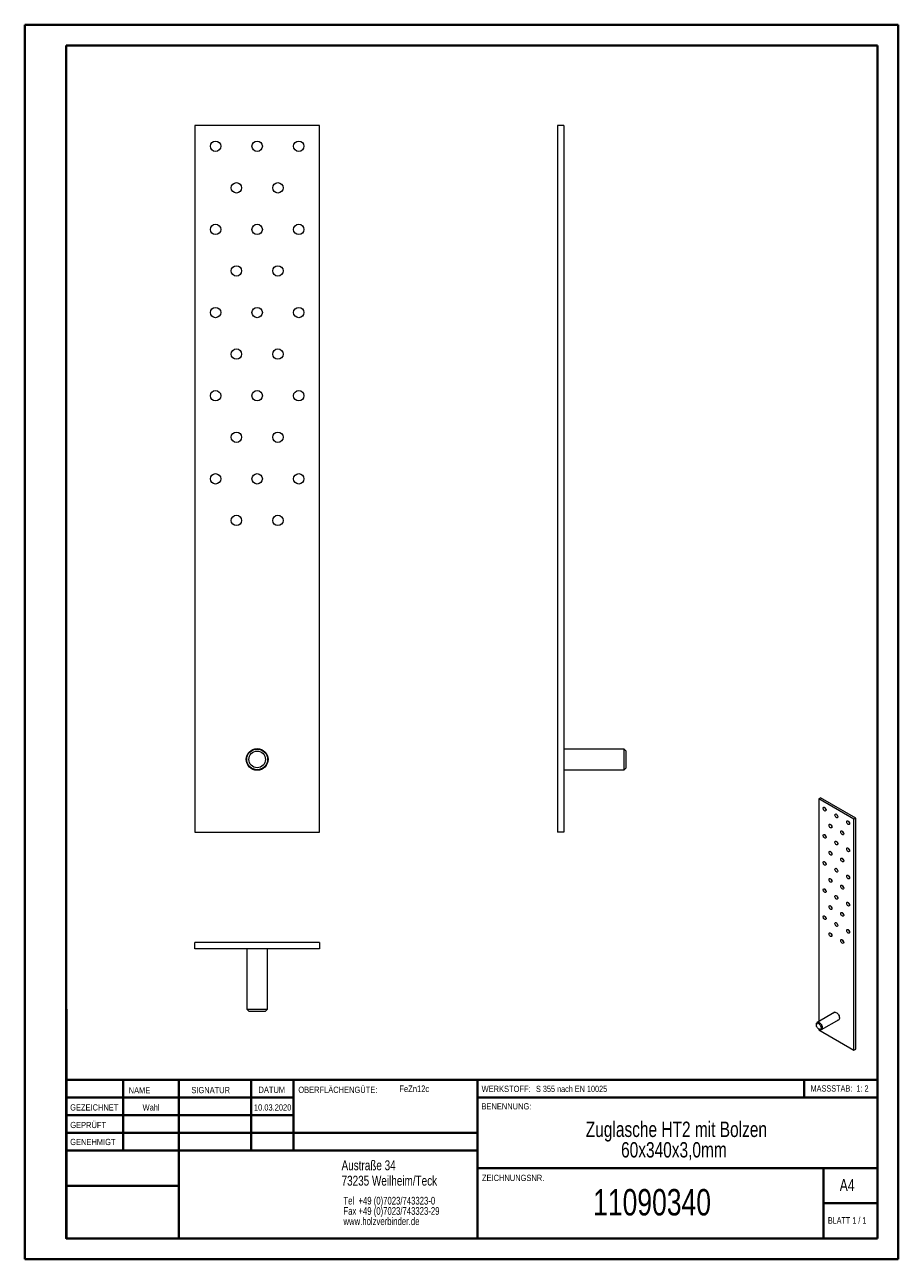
# Model space of a CAD drawing. Header units: millimetres. Extents: x 0 to 210, y 0 to 297.
import ezdxf

# ---------------------------------------------------------------- set-up
doc = ezdxf.new("R2010")
doc.units = ezdxf.units.MM
doc.styles.add('SLDTEXTSTYLE0', font='TXT', dxfattribs={"width": 0.75})
doc.styles.add('SLDTEXTSTYLE1', font='TXT', dxfattribs={"width": 0.681818})
doc.styles.add('SLDTEXTSTYLE2', font='TXT', dxfattribs={"width": 0.7})
doc.styles.add('SLDTEXTSTYLE3', font='TXT', dxfattribs={"width": 0.697368})

# ---------------------------------------------------------------- blocks, each defined once
blk = doc.blocks.new('SW_NOTE_0')
at = {"color": 0, "linetype": 'Continuous', "lineweight": 0, "char_height": 1.8521, "attachment_point": 1, "style": 'SLDTEXTSTYLE0'}
for s, insert in [('Tel  +49 (0)7023/743323-0', (0, 2.39)), ('Fax +49 (0)7023/743323-29', (0, -0.08)), ('www.holzverbinder.de', (0, -2.55))]:
    blk.add_mtext(s, dxfattribs=dict(at, insert=insert))
blk = doc.blocks.new('SW_NOTE_1')
at = {"color": 0, "linetype": 'Continuous', "lineweight": 0, "char_height": 3.7042, "attachment_point": 2, "style": 'SLDTEXTSTYLE0'}
for s, insert in [('Zuglasche HT2 mit Bolzen', (29.4, 4.77)), ('60x340x3,0mm', (28.8, -0.16))]:
    blk.add_mtext(s, dxfattribs=dict(at, insert=insert))

msp = doc.modelspace()

# ---------------------------------------------------------------- linework, layer by layer
at = {"color": 7, "linetype": 'Continuous', "lineweight": 40}
for p, q in [((0.08, 0.21), (0.08, 297.21)), ((0.08, 297.21), (210.08, 297.21)), ((210.08, 0.21), (210.08, 297.21)), ((210.08, 292.21), (210.08, 297.21)), ((10.08, 292.21), (205.08, 292.21)), ((10.08, 5.21), (10.08, 292.21)), ((205.08, 5.21), (205.08, 292.21)), ((10.11, 60.37), (10.11, 5.12)), ((205.08, 43.37), (10.11, 43.37)), ((23.71, 43.37), (23.71, 26.37)), ((37.1, 43.37), (37.1, 5.12)), ((54.51, 43.37), (54.51, 26.37)), ((64.71, 26.37), (64.71, 43.37)), ((108.91, 43.37), (108.91, 5.12)), ((187.47, 39.12), (187.47, 43.37)), ((64.71, 39.1), (10.11, 39.1)), ((205.08, 39.12), (108.91, 39.12)), ((64.71, 34.87), (10.11, 34.87)), ((108.91, 30.62), (10.11, 30.62)), ((108.91, 26.37), (10.11, 26.37)), ((108.91, 22.12), (205.08, 22.12)), ((192.08, 5.21), (192.08, 22.21)), ((37.1, 17.87), (10.11, 17.87)), ((10.11, 13.71), (10.08, 13.71)), ((205.08, 13.71), (192.08, 13.71)), ((10.11, 9.46), (10.08, 9.46)), ((10.08, 5.21), (205.08, 5.21)), ((205.08, 5.21), (180.99, 5.21)), ((0.08, 0.21), (210.08, 0.21))]:
    msp.add_line(p, q, dxfattribs=at)
at = {"color": 7, "linetype": 'Continuous', "lineweight": 15}
for p, q in [((40.96, 272.97), (40.96, 102.97)), ((70.96, 272.97), (40.96, 272.97)), ((70.96, 102.97), (70.96, 272.97)), ((128.17, 272.97), (128.17, 102.97)), ((129.67, 272.97), (128.17, 272.97)), ((129.67, 272.97), (129.67, 102.97)), ((144.17, 122.97), (129.67, 122.97)), ((144.67, 122.47), (144.17, 122.97)), ((144.17, 117.97), (144.17, 122.97)), ((144.67, 118.47), (144.67, 122.47)), ((129.67, 117.97), (144.17, 117.97)), ((144.17, 117.97), (144.67, 118.47)), ((190.95, 110.97), (191.37, 111.21)), ((190.95, 110.97), (190.95, 57.41)), ((199.43, 106.07), (190.95, 110.97)), ((199.86, 106.31), (191.37, 111.21)), ((199.86, 106.31), (199.43, 106.07)), ((199.43, 50.54), (199.43, 106.07)), ((199.86, 50.79), (199.86, 106.31)), ((40.96, 102.97), (70.96, 102.97)), ((129.67, 102.97), (128.17, 102.97)), ((40.96, 74.92), (40.96, 76.42)), ((70.96, 76.42), (40.96, 76.42)), ((70.96, 74.92), (40.96, 74.92)), ((53.46, 74.92), (53.46, 60.42)), ((58.46, 60.42), (58.46, 74.92)), ((70.96, 76.42), (70.96, 74.92)), ((53.46, 60.42), (53.96, 59.92)), ((53.46, 60.42), (58.46, 60.42)), ((53.96, 59.92), (57.96, 59.92)), ((57.96, 59.92), (58.46, 60.42)), ((194.85, 59.67), (190.59, 57.21)), ((190.38, 56.75), (190.38, 56.59)), ((191.59, 55.48), (195.85, 57.94)), ((190.95, 55.61), (191.09, 55.53)), ((190.95, 55.61), (190.95, 55.44)), ((190.95, 55.44), (199.43, 50.54)), ((199.43, 50.54), (199.86, 50.79))]:
    msp.add_line(p, q, dxfattribs=at)
at = {"color": 7, "linetype": 'Continuous', "lineweight": 0}
for p, q in [((64.71, 39.12), (10.11, 39.12)), ((23.71, 5.21), (23.71, 5.12)), ((54.51, 5.21), (54.51, 5.12))]:
    msp.add_line(p, q, dxfattribs=at)
at = {"color": 7, "linetype": 'Continuous', "lineweight": 15, "flags": 128}
for points in [[(192.36, 108.11), (192.24, 108.2), (192.14, 108.34), (192.06, 108.49), (192.01, 108.65), (192.01, 108.79), (192.06, 108.9), (192.14, 108.96), (192.24, 108.97), (192.36, 108.93), (192.48, 108.83), (192.59, 108.7), (192.67, 108.55), (192.71, 108.39), (192.71, 108.25), (192.67, 108.14), (192.59, 108.07), (192.48, 108.06), (192.36, 108.11)], [(195.19, 106.48), (195.07, 106.57), (194.96, 106.7), (194.88, 106.86), (194.84, 107.02), (194.84, 107.16), (194.88, 107.27), (194.96, 107.33), (195.07, 107.34), (195.19, 107.29), (195.31, 107.2), (195.42, 107.07), (195.5, 106.91), (195.54, 106.76), (195.54, 106.61), (195.5, 106.5), (195.42, 106.44), (195.31, 106.43), (195.19, 106.48)], [(193.78, 104.03), (193.66, 104.12), (193.55, 104.25), (193.47, 104.41), (193.43, 104.57), (193.43, 104.71), (193.47, 104.82), (193.55, 104.88), (193.66, 104.89), (193.78, 104.84), (193.9, 104.75), (194, 104.62), (194.08, 104.46), (194.13, 104.31), (194.13, 104.16), (194.08, 104.05), (194, 103.99), (193.9, 103.98), (193.78, 104.03)], [(198.02, 104.84), (197.9, 104.94), (197.79, 105.07), (197.71, 105.23), (197.67, 105.38), (197.67, 105.52), (197.71, 105.63), (197.79, 105.7), (197.9, 105.71), (198.02, 105.66), (198.14, 105.57), (198.25, 105.43), (198.33, 105.28), (198.37, 105.12), (198.37, 104.98), (198.33, 104.87), (198.25, 104.81), (198.14, 104.8), (198.02, 104.84)], [(192.36, 101.58), (192.24, 101.67), (192.14, 101.8), (192.06, 101.96), (192.01, 102.12), (192.01, 102.26), (192.06, 102.37), (192.14, 102.43), (192.24, 102.44), (192.36, 102.39), (192.48, 102.3), (192.59, 102.17), (192.67, 102.01), (192.71, 101.86), (192.71, 101.71), (192.67, 101.6), (192.59, 101.54), (192.48, 101.53), (192.36, 101.58)], [(196.61, 102.39), (196.48, 102.49), (196.38, 102.62), (196.3, 102.78), (196.26, 102.93), (196.26, 103.07), (196.3, 103.18), (196.38, 103.25), (196.48, 103.26), (196.61, 103.21), (196.73, 103.12), (196.83, 102.98), (196.91, 102.83), (196.95, 102.67), (196.95, 102.53), (196.91, 102.42), (196.83, 102.36), (196.73, 102.35), (196.61, 102.39)], [(193.78, 97.49), (193.66, 97.59), (193.55, 97.72), (193.47, 97.88), (193.43, 98.03), (193.43, 98.18), (193.47, 98.28), (193.55, 98.35), (193.66, 98.36), (193.78, 98.31), (193.9, 98.22), (194, 98.08), (194.08, 97.93), (194.13, 97.77), (194.13, 97.63), (194.08, 97.52), (194, 97.46), (193.9, 97.45), (193.78, 97.49)], [(195.19, 99.94), (195.07, 100.04), (194.96, 100.17), (194.88, 100.33), (194.84, 100.48), (194.84, 100.62), (194.88, 100.73), (194.96, 100.8), (195.07, 100.81), (195.19, 100.76), (195.31, 100.67), (195.42, 100.53), (195.5, 100.38), (195.54, 100.22), (195.54, 100.08), (195.5, 99.97), (195.42, 99.91), (195.31, 99.9), (195.19, 99.94)], [(198.02, 98.31), (197.9, 98.41), (197.79, 98.54), (197.71, 98.69), (197.67, 98.85), (197.67, 98.99), (197.71, 99.1), (197.79, 99.16), (197.9, 99.17), (198.02, 99.13), (198.14, 99.03), (198.25, 98.9), (198.33, 98.75), (198.37, 98.59), (198.37, 98.45), (198.33, 98.34), (198.25, 98.28), (198.14, 98.27), (198.02, 98.31)], [(192.36, 95.05), (192.24, 95.14), (192.14, 95.27), (192.06, 95.43), (192.01, 95.58), (192.01, 95.73), (192.06, 95.83), (192.14, 95.9), (192.24, 95.91), (192.36, 95.86), (192.48, 95.77), (192.59, 95.64), (192.67, 95.48), (192.71, 95.32), (192.71, 95.18), (192.67, 95.07), (192.59, 95.01), (192.48, 95), (192.36, 95.05)], [(196.61, 95.86), (196.48, 95.96), (196.38, 96.09), (196.3, 96.24), (196.26, 96.4), (196.26, 96.54), (196.3, 96.65), (196.38, 96.71), (196.48, 96.72), (196.61, 96.68), (196.73, 96.58), (196.83, 96.45), (196.91, 96.3), (196.95, 96.14), (196.95, 96), (196.91, 95.89), (196.83, 95.83), (196.73, 95.82), (196.61, 95.86)], [(195.19, 93.41), (195.07, 93.51), (194.96, 93.64), (194.88, 93.79), (194.84, 93.95), (194.84, 94.09), (194.88, 94.2), (194.96, 94.26), (195.07, 94.27), (195.19, 94.23), (195.31, 94.13), (195.42, 94), (195.5, 93.85), (195.54, 93.69), (195.54, 93.55), (195.5, 93.44), (195.42, 93.38), (195.31, 93.37), (195.19, 93.41)], [(198.02, 91.78), (197.9, 91.87), (197.79, 92.01), (197.71, 92.16), (197.67, 92.32), (197.67, 92.46), (197.71, 92.57), (197.79, 92.63), (197.9, 92.64), (198.02, 92.6), (198.14, 92.5), (198.25, 92.37), (198.33, 92.22), (198.37, 92.06), (198.37, 91.92), (198.33, 91.81), (198.25, 91.74), (198.14, 91.73), (198.02, 91.78)], [(192.36, 88.51), (192.24, 88.61), (192.14, 88.74), (192.06, 88.89), (192.01, 89.05), (192.01, 89.19), (192.06, 89.3), (192.14, 89.37), (192.24, 89.37), (192.36, 89.33), (192.48, 89.24), (192.59, 89.1), (192.67, 88.95), (192.71, 88.79), (192.71, 88.65), (192.67, 88.54), (192.59, 88.48), (192.48, 88.47), (192.36, 88.51)], [(193.78, 90.96), (193.66, 91.06), (193.55, 91.19), (193.47, 91.34), (193.43, 91.5), (193.43, 91.64), (193.47, 91.75), (193.55, 91.81), (193.66, 91.82), (193.78, 91.78), (193.9, 91.68), (194, 91.55), (194.08, 91.4), (194.13, 91.24), (194.13, 91.1), (194.08, 90.99), (194, 90.93), (193.9, 90.92), (193.78, 90.96)], [(196.61, 89.33), (196.48, 89.42), (196.38, 89.56), (196.3, 89.71), (196.26, 89.87), (196.26, 90.01), (196.3, 90.12), (196.38, 90.18), (196.48, 90.19), (196.61, 90.15), (196.73, 90.05), (196.83, 89.92), (196.91, 89.77), (196.95, 89.61), (196.95, 89.47), (196.91, 89.36), (196.83, 89.29), (196.73, 89.28), (196.61, 89.33)], [(195.19, 86.88), (195.07, 86.97), (194.96, 87.11), (194.88, 87.26), (194.84, 87.42), (194.84, 87.56), (194.88, 87.67), (194.96, 87.73), (195.07, 87.74), (195.19, 87.7), (195.31, 87.6), (195.42, 87.47), (195.5, 87.32), (195.54, 87.16), (195.54, 87.02), (195.5, 86.91), (195.42, 86.84), (195.31, 86.83), (195.19, 86.88)], [(193.78, 84.43), (193.66, 84.52), (193.55, 84.66), (193.47, 84.81), (193.43, 84.97), (193.43, 85.11), (193.47, 85.22), (193.55, 85.28), (193.66, 85.29), (193.78, 85.25), (193.9, 85.15), (194, 85.02), (194.08, 84.87), (194.13, 84.71), (194.13, 84.57), (194.08, 84.46), (194, 84.39), (193.9, 84.39), (193.78, 84.43)], [(196.61, 82.8), (196.48, 82.89), (196.38, 83.02), (196.3, 83.18), (196.26, 83.34), (196.26, 83.48), (196.3, 83.59), (196.38, 83.65), (196.48, 83.66), (196.61, 83.61), (196.73, 83.52), (196.83, 83.39), (196.91, 83.23), (196.95, 83.08), (196.95, 82.93), (196.91, 82.82), (196.83, 82.76), (196.73, 82.75), (196.61, 82.8)], [(198.02, 85.25), (197.9, 85.34), (197.79, 85.47), (197.71, 85.63), (197.67, 85.79), (197.67, 85.93), (197.71, 86.04), (197.79, 86.1), (197.9, 86.11), (198.02, 86.06), (198.14, 85.97), (198.25, 85.84), (198.33, 85.68), (198.37, 85.53), (198.37, 85.38), (198.33, 85.27), (198.25, 85.21), (198.14, 85.2), (198.02, 85.25)], [(192.36, 81.98), (192.24, 82.08), (192.14, 82.21), (192.06, 82.36), (192.01, 82.52), (192.01, 82.66), (192.06, 82.77), (192.14, 82.83), (192.24, 82.84), (192.36, 82.8), (192.48, 82.7), (192.59, 82.57), (192.67, 82.42), (192.71, 82.26), (192.71, 82.12), (192.67, 82.01), (192.59, 81.94), (192.48, 81.94), (192.36, 81.98)], [(195.19, 80.35), (195.07, 80.44), (194.96, 80.57), (194.88, 80.73), (194.84, 80.89), (194.84, 81.03), (194.88, 81.14), (194.96, 81.2), (195.07, 81.21), (195.19, 81.16), (195.31, 81.07), (195.42, 80.94), (195.5, 80.78), (195.54, 80.63), (195.54, 80.48), (195.5, 80.38), (195.42, 80.31), (195.31, 80.3), (195.19, 80.35)], [(193.78, 77.9), (193.66, 77.99), (193.55, 78.12), (193.47, 78.28), (193.43, 78.44), (193.43, 78.58), (193.47, 78.69), (193.55, 78.75), (193.66, 78.76), (193.78, 78.71), (193.9, 78.62), (194, 78.49), (194.08, 78.33), (194.13, 78.18), (194.13, 78.03), (194.08, 77.93), (194, 77.86), (193.9, 77.85), (193.78, 77.9)], [(198.02, 78.71), (197.9, 78.81), (197.79, 78.94), (197.71, 79.1), (197.67, 79.25), (197.67, 79.4), (197.71, 79.5), (197.79, 79.57), (197.9, 79.58), (198.02, 79.53), (198.14, 79.44), (198.25, 79.3), (198.33, 79.15), (198.37, 78.99), (198.37, 78.85), (198.33, 78.74), (198.25, 78.68), (198.14, 78.67), (198.02, 78.71)], [(196.61, 76.27), (196.48, 76.36), (196.38, 76.49), (196.3, 76.65), (196.26, 76.8), (196.26, 76.95), (196.3, 77.05), (196.38, 77.12), (196.48, 77.13), (196.61, 77.08), (196.73, 76.99), (196.83, 76.86), (196.91, 76.7), (196.95, 76.54), (196.95, 76.4), (196.91, 76.29), (196.83, 76.23), (196.73, 76.22), (196.61, 76.27)], [(194.53, 59.48), (194.55, 59.51), (194.65, 59.61), (194.78, 59.66), (194.94, 59.66), (195.1, 59.61), (195.28, 59.51), (195.45, 59.37), (195.6, 59.19), (195.73, 58.99), (195.83, 58.77), (195.9, 58.54), (195.93, 58.33), (195.92, 58.14), (195.87, 57.98), (195.79, 57.85), (195.67, 57.78), (195.53, 57.75)], [(190.38, 56.75), (190.39, 56.85), (190.43, 57.01), (190.51, 57.14), (190.62, 57.22), (190.76, 57.25), (190.92, 57.23), (191.09, 57.16), (191.26, 57.04), (191.42, 56.88), (191.56, 56.68), (191.67, 56.47), (191.75, 56.25), (191.79, 56.04), (191.79, 55.84), (191.75, 55.67), (191.67, 55.54), (191.56, 55.46), (191.42, 55.43), (191.26, 55.45), (191.09, 55.53), (191.09, 55.53)], [(190.95, 55.61), (190.8, 55.72), (190.65, 55.87), (190.54, 56.05), (190.45, 56.25), (190.39, 56.45), (190.38, 56.63), (190.42, 56.79), (190.49, 56.9), (190.59, 56.97), (190.72, 56.99), (190.87, 56.95), (191.03, 56.86), (191.17, 56.73), (191.31, 56.56), (191.41, 56.37), (191.48, 56.17), (191.51, 55.98), (191.5, 55.81), (191.45, 55.67), (191.36, 55.58), (191.24, 55.53), (191.1, 55.54), (190.95, 55.61)]]:
    msp.add_lwpolyline(points, dxfattribs=at)
at = {"color": 7, "linetype": 'Continuous', "lineweight": 15}
for centre, radius in [((45.96, 267.97), 1.25), ((55.96, 267.97), 1.25), ((65.96, 267.97), 1.25), ((50.96, 257.97), 1.25), ((60.96, 257.97), 1.25), ((45.96, 247.97), 1.25), ((55.96, 247.97), 1.25), ((65.96, 247.97), 1.25), ((50.96, 237.97), 1.25), ((60.96, 237.97), 1.25), ((45.96, 227.97), 1.25), ((55.96, 227.97), 1.25), ((65.96, 227.97), 1.25), ((50.96, 217.97), 1.25), ((60.96, 217.97), 1.25), ((45.96, 207.97), 1.25), ((55.96, 207.97), 1.25), ((65.96, 207.97), 1.25), ((50.96, 197.97), 1.25), ((60.96, 197.97), 1.25), ((45.96, 187.97), 1.25), ((55.96, 187.97), 1.25), ((65.96, 187.97), 1.25), ((50.96, 177.97), 1.25), ((60.96, 177.97), 1.25), ((55.96, 120.47), 2.62), ((55.96, 120.47), 2.5), ((55.96, 120.47), 2)]:
    msp.add_circle(centre, radius, dxfattribs=at)
for centre in [(193.24, 109.02), (196.07, 107.39), (194.65, 104.94), (198.89, 105.76), (193.24, 102.49), (197.48, 103.31), (194.65, 98.41), (196.07, 100.86), (198.89, 99.23), (193.24, 95.96), (197.48, 96.78), (196.07, 94.33), (198.89, 92.69), (193.24, 89.43), (194.65, 91.88), (197.48, 90.24), (196.07, 87.79), (194.65, 85.34), (197.48, 83.71), (198.89, 86.16), (193.24, 82.89), (196.07, 81.26), (194.65, 78.81), (198.89, 79.63), (197.48, 77.18)]:
    msp.add_arc(centre, 0.81, 190.9348, 229.0598, dxfattribs=at)

# ---------------------------------------------------------------- block references
at = {"color": 7, "linetype": 'Continuous', "lineweight": 0}
for name, p in [('SW_NOTE_1', (127.34, 28.57)), ('SW_NOTE_0', (76.7, 12.85))]:
    msp.add_blockref(name, p, dxfattribs=at)

# ---------------------------------------------------------------- texts
for s, insert, char_height, attachment_point, style in [('NAME', (25.07, 41.62), 1.5, 1, 'SLDTEXTSTYLE0'), ('SIGNATUR', (40.14, 41.68), 1.5, 1, 'SLDTEXTSTYLE0'), ('DATUM', (56.28, 41.74), 1.5, 1, 'SLDTEXTSTYLE0'), ('OBERFLÄCHENGÜTE:', (65.86, 41.74), 1.5, 1, 'SLDTEXTSTYLE0'), ('FeZn12c', (90.14, 42.03), 1.587, 1, 'SLDTEXTSTYLE0'), ('WERKSTOFF:', (109.91, 41.96), 1.5, 1, 'SLDTEXTSTYLE0'), ('S 355 nach EN 10025', (122.99, 41.96), 1.5, 1, 'SLDTEXTSTYLE3'), ('MASSSTAB:  1: 2', (188.99, 42.07), 1.5, 1, 'SLDTEXTSTYLE2'), ('GEZEICHNET', (11, 37.51), 1.5, 1, 'SLDTEXTSTYLE0'), ('Wahl', (30.46, 37.5), 1.499, 2, 'SLDTEXTSTYLE0'), ('10.03.2020', (59.68, 37.5), 1.499, 2, 'SLDTEXTSTYLE0'), ('BENENNUNG:', (109.88, 37.77), 1.5, 1, 'SLDTEXTSTYLE0'), ('GEPRÜFT', (11.03, 33.28), 1.5, 1, 'SLDTEXTSTYLE0'), ('GENEHMIGT', (11.02, 29.19), 1.5, 1, 'SLDTEXTSTYLE0'), ('Austraße 34', (76.25, 24.02), 2.3813, 1, 'SLDTEXTSTYLE0'), ('73235 Weilheim/Teck', (76.25, 20.32), 2.3813, 1, 'SLDTEXTSTYLE0'), ('ZEICHNUNGSNR.', (110, 20.55), 1.5, 1, 'SLDTEXTSTYLE0'), ('A4', (196, 19.52), 2.91, 1, 'SLDTEXTSTYLE0'), ('11090340', (150.89, 17.12), 6.35, 2, 'SLDTEXTSTYLE0'), ('BLATT 1 / 1', (193.16, 10.36), 1.5875, 1, 'SLDTEXTSTYLE1')]:
    msp.add_mtext(s, dxfattribs=dict(at, insert=insert, char_height=char_height, attachment_point=attachment_point, style=style))

doc.saveas('drawing.dxf')
